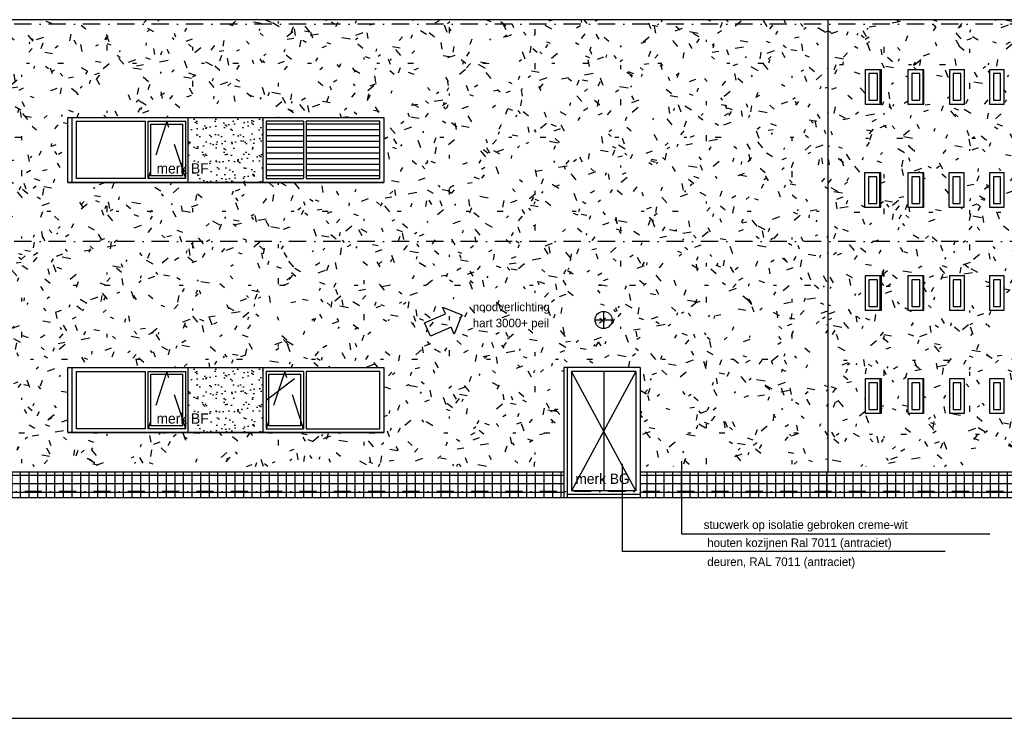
# Model space of a CAD drawing. Extents: x 0 to 140000, y 0 to 84100.
# Tile 7 of 48: x 51884 to 69093, y 1000 to 13206. Entities that reach past the tile are written whole.
import ezdxf
from ezdxf.enums import TextEntityAlignment as Align

# ---------------------------------------------------------------- set-up
doc = ezdxf.new("R2010")
doc.units = 0
doc.header["$LTSCALE"] = 100
doc.header["$MEASUREMENT"] = 0
for name, pattern in [('B0201', [50, 31.25, -6.25, 6.25, -6.25]), ('B0403', [37.5, 25, -12.5]), ('B0701', [9.375, 6.25, -3.125]), ('DASHDOTX2', [2, 1, -0.5, 0, -0.5])]:
    doc.linetypes.add(name, pattern=pattern)
doc.layers.get('0').update_dxf_attribs({"linetype": 'CONTINUOUS'})
for name, color, linetype in [('AA11----_GRONDWERK', 7, 'CONTINUOUS'), ('AA21----_BUITENWAND', 7, 'CONTINUOUS'), ('AL$0A---_WIJZIGINGEN', 2, 'CONTINUOUS'), ('AL$1A---_ALGEMEEN', 1, 'CONTINUOUS'), ('AL$7A---_STRAMIEN', 1, 'B0201'), ('AL11----_GRONDWERK', 4, 'CONTINUOUS'), ('AL21----_BUITENWAND', 2, 'CONTINUOUS'), ('AL31----_BUITENKOZ', 7, 'CONTINUOUS'), ('AL31----_BUITENKOZIJ', 7, 'CONTINUOUS'), ('AT$0A---_WIJZIGINGEN', 7, 'CONTINUOUS'), ('AT$1A---_ALGEMEEN', 7, 'CONTINUOUS'), ('AT$1A---_TEKST', 2, 'CONTINUOUS'), ('BL$8A---_HULPLIJNEN', 1, 'CONTINUOUS'), ('NOODVERLICHTING', 2, 'CONTINUOUS')]:
    doc.layers.add(name, color=color, linetype=linetype)
doc.styles.add('01_100', font='B-GBP.shx', dxfattribs={"height": 180})
doc.styles.add('02_100', font='B-GBP.shx', dxfattribs={"height": 250})
doc.styles.add('03_AT', font='B-GBP')
pattern_1 = [(0, (0, 0), (0, 150), []), (90, (0, 0), (-150, 9e-15), [])]

# ---------------------------------------------------------------- blocks, each defined once
blk = doc.blocks.new('BORDER')
at = {"linetype": 'BYBLOCK'}
blk.add_line((0, 0), (1, 0), dxfattribs=at)
blk = doc.blocks.new('AS00S005')
at = {"layer": 'AL$0A---_WIJZIGINGEN'}
blk.add_lwpolyline([(0, 0), (-5.12, -5.12), (-5.12, -2.56), (-13.06, -2.56), (-13.06, 2.56), (-5.12, 2.56), (-5.12, 5.12)], close=True, dxfattribs=at)
at = {"layer": 'AT$0A---_WIJZIGINGEN', "color": 3, "style": '03_AT'}
blk.add_attdef('NUMMER', text='', height=3.5, dxfattribs=at).set_placement((-8.98, -0.06), align=Align.MIDDLE)

msp = doc.modelspace()

# ---------------------------------------------------------------- hatches: boundary and pattern name
at = {"layer": 'AA11----_GRONDWERK'}
h = msp.add_hatch(dxfattribs=at)
h.set_pattern_fill('AR-SAND,_O', color=256, scale=122)
h.set_pattern_definition([(37.5, (-69.4, 4370), (-7.6852, 235.0725), [0, -185.44, 0, -207.4, 0, -198.25]), (7.5, (-69.4, 4370), (215.9128, 344.3018), [0, -100.04, 0, -167.14, 0, -64.05]), (327.5, (-219.47, 4370), (379.9253, 0.6904), [0, -61, 0, -219.6, 0, -286.7]), (317.5, (-219.47, 4370), (366.7474, 107.0764), [0, -30.5, 0, -143.96, 0, -164.7])])
h.paths.add_polyline_path([(56142.8, 11497.4), (54828.7, 11497.4), (54828.7, 10363.4), (56142.8, 10363.4)])
h.paths.add_polyline_path([(54232, 10472.8), (55384.9, 10472.8), (55384.9, 10742.8), (54232, 10742.8)], flags=9)
h = msp.add_hatch(dxfattribs=at)
h.set_pattern_fill('AR-SAND,_O', color=256, scale=122)
h.set_pattern_definition([(37.5, (-69.4, 0), (-7.6852, 235.0725), [0, -185.44, 0, -207.4, 0, -198.25]), (7.5, (-69.4, 0), (215.9128, 344.3018), [0, -100.04, 0, -167.14, 0, -64.05]), (327.5, (-219.47, 0), (379.9253, 0.6904), [0, -61, 0, -219.6, 0, -286.7]), (317.5, (-219.47, 0), (366.7474, 107.0764), [0, -30.5, 0, -143.96, 0, -164.7])])
h.paths.add_polyline_path([(56142.8, 7127.4), (54828.7, 7127.4), (54828.7, 5993.4), (56142.8, 5993.4)])
h.paths.add_polyline_path([(54232, 6102.8), (55384.9, 6102.8), (55384.9, 6372.8), (54232, 6372.8)], flags=9)
at = {"layer": 'AA21----_BUITENWAND'}
h = msp.add_hatch(dxfattribs=at)
h.set_pattern_fill('TEXTURE,_O', color=1, scale=1700, double=1)
h.set_pattern_definition([(0, (1224, 816), (748, 1292), [68, -1139, 51, -493, 102, -1207]), (10, (901, 1513), (457.165, 1616.95), [119, -289, 153, -901, 85, -1122]), (20, (731, 969), (756.335, 1252.199), [136, -935, 119, -697, 85, -544]), (30, (1224, 867), (-124.492, 1439.627), [85, -561, 68, -833, 51, -1105]), (40, (748, 1241), (191.737, 1226.099), [68, -748, 51, -476, 136, -867]), (50, (1003, 629), (-454.738, 1335.823), [34, -629, 85, -1037, 102, -527]), (60, (1054, 748), (-563.68, 1267.677), [85, -697, 34, -816, 68, -629]), (70, (867, 544), (-622.723, 1221.659), [51, -323, 102, -544, 68, -748]), (80, (952, 1547), (-1181.87, 933.41), [119, -748, 51, -884, 102, -833]), (90, (1054, 816), (-1496, 629), [102, -527, 68, -1037, 34, -1054]), (100, (782, 1343), (-1405.172, 822.49), [119, -663, 102, -544, 119, -1241]), (110, (663, 374), (-1362.495, 462.916), [136, -442, 68, -901, 102, -986]), (120, (204, 578), (-1624.35, 161.456), [85, -1139, 102, -527, 119, -697]), (130, (578, 204), (-1581.611, 403.841), [51, -374, 68, -731, 136, -952]), (140, (68, 1564), (-1250.049, -193.832), [102, -612, 119, -527, 68, -714]), (150, (1479, 102), (-1160.675, -684.348), [68, -476, 136, -1054, 119, -969]), (160, (357, 1054), (-1348.106, -920.43), [102, -714, 85, -646, 68, -1037]), (170, (459, 646), (-1221.983, -958.365), [153, -561, 102, -765, 136, -748])])
h.paths.add_polyline_path([(50906.2, 13206), (50906.2, 5400.4), (61397.2, 5400.4), (61397.2, 7127.4), (62742.8, 7127.4), (62742.8, 5400.4), (66008.6, 5400.4), (66008.6, 13206)])
h.paths.add_polyline_path([(58268.9, 11497.4), (58268.9, 10363.4), (52726.3, 10363.4), (52726.3, 11497.4)], flags=16)
h.paths.add_polyline_path([(58268.9, 7127.4), (58268.9, 5993.4), (52726.3, 5993.4), (52726.3, 7127.4)], flags=16)
h = msp.add_hatch(dxfattribs=at)
h.set_pattern_fill('TEXTURE,_O', color=1, scale=1700, double=1)
h.set_pattern_definition([(0, (1339.6, 796.4), (748, 1292), [68, -1139, 51, -493, 102, -1207]), (10, (1016.6, 1493.4), (457.165, 1616.95), [119, -289, 153, -901, 85, -1122]), (20, (846.6, 949.4), (756.335, 1252.199), [136, -935, 119, -697, 85, -544]), (30, (1339.6, 847.4), (-124.492, 1439.627), [85, -561, 68, -833, 51, -1105]), (40, (863.6, 1221.4), (191.737, 1226.099), [68, -748, 51, -476, 136, -867]), (50, (1118.6, 609.4), (-454.738, 1335.823), [34, -629, 85, -1037, 102, -527]), (60, (1169.6, 728.4), (-563.68, 1267.677), [85, -697, 34, -816, 68, -629]), (70, (982.6, 524.4), (-622.723, 1221.659), [51, -323, 102, -544, 68, -748]), (80, (1067.6, 1527.4), (-1181.87, 933.41), [119, -748, 51, -884, 102, -833]), (90, (1169.6, 796.4), (-1496, 629), [102, -527, 68, -1037, 34, -1054]), (100, (897.6, 1323.4), (-1405.172, 822.49), [119, -663, 102, -544, 119, -1241]), (110, (778.6, 354.4), (-1362.495, 462.916), [136, -442, 68, -901, 102, -986]), (120, (319.6, 558.4), (-1624.35, 161.456), [85, -1139, 102, -527, 119, -697]), (130, (693.6, 184.4), (-1581.611, 403.841), [51, -374, 68, -731, 136, -952]), (140, (183.6, 1544.4), (-1250.049, -193.832), [102, -612, 119, -527, 68, -714]), (150, (1594.6, 82.4), (-1160.675, -684.348), [68, -476, 136, -1054, 119, -969]), (160, (472.6, 1034.4), (-1348.106, -920.43), [102, -714, 85, -646, 68, -1037]), (170, (574.6, 626.4), (-1221.983, -958.365), [153, -561, 102, -765, 136, -748])])
h.paths.add_polyline_path([(66008.6, 13130.4), (66008.6, 9330.4), (74713.7, 9330.4), (74713.7, 13130.4)])
h.paths.add_polyline_path([(71968.8, 12330.4), (72178.9, 12330.4), (72178.9, 11730.4), (71968.8, 11730.4)], flags=16)
h.paths.add_polyline_path([(71612.2, 12330.4), (71612.2, 11730.4), (71392.4, 11730.4), (71392.4, 12330.4)], flags=16)
h.paths.add_polyline_path([(71019.7, 12330.4), (71019.7, 11730.4), (70790.7, 11730.4), (70790.7, 12330.4)], flags=16)
h.paths.add_polyline_path([(70397.1, 12330.4), (70397.1, 11730.4), (70159.2, 11730.4), (70159.2, 12330.4)], flags=16)
h.paths.add_polyline_path([(71968.8, 10530.4), (72178.9, 10530.4), (72178.9, 9930.4), (71968.8, 9930.4)], flags=16)
h.paths.add_polyline_path([(71612.2, 10530.4), (71612.2, 9930.4), (71392.4, 9930.4), (71392.4, 10530.4)], flags=16)
h.paths.add_polyline_path([(69756.2, 12330.4), (69756.2, 11730.4), (69509.8, 11730.4), (69509.8, 12330.4)], flags=16)
h.paths.add_polyline_path([(71019.7, 10530.4), (71019.7, 9930.4), (70790.7, 9930.4), (70790.7, 10530.4)], flags=16)
h.paths.add_polyline_path([(70397.1, 10530.4), (70397.1, 9930.4), (70159.2, 9930.4), (70159.2, 10530.4)], flags=16)
h.paths.add_polyline_path([(69092.4, 12330.4), (69092.4, 11730.4), (68835.4, 11730.4), (68835.4, 12330.4)], flags=16)
h.paths.add_polyline_path([(69756.2, 10530.4), (69756.2, 9930.4), (69509.8, 9930.4), (69509.8, 10530.4)], flags=16)
h.paths.add_polyline_path([(68400.3, 12330.4), (68400.3, 11730.4), (68134.4, 11730.4), (68134.4, 12330.4)], flags=16)
h.paths.add_polyline_path([(69092.4, 10530.4), (69092.4, 9930.4), (68835.4, 9930.4), (68835.4, 10530.4)], flags=16)
h.paths.add_polyline_path([(68390.3, 10530.4), (68390.3, 9930.4), (68124.4, 9930.4), (68124.4, 10530.4)], flags=16)
h.paths.add_polyline_path([(67684.9, 12330.4), (67684.9, 11730.4), (67409.3, 11730.4), (67409.3, 12330.4)], flags=16)
h.paths.add_polyline_path([(67684.9, 10530.4), (67684.9, 9930.4), (67409.3, 9930.4), (67409.3, 10530.4)], flags=16)
h.paths.add_polyline_path([(66944.6, 12330.4), (66944.6, 11730.4), (66660.1, 11730.4), (66660.1, 12330.4)], flags=16)
h.paths.add_polyline_path([(66934.6, 10530.4), (66934.6, 9930.4), (66650.1, 9930.4), (66650.1, 10530.4)], flags=16)
h.paths.add_polyline_path([(66008.6, 13206), (66008.6, 13130.4), (74713.7, 13130.4), (74713.7, 13206)])
h.paths.add_polyline_path([(74713.7, 9330.4), (66008.6, 9330.4), (66008.6, 5400.4), (74713.7, 5400.4)])
h.paths.add_polyline_path([(72178.9, 8130.4), (71968.8, 8130.4), (71968.8, 8730.4), (72178.9, 8730.4)], flags=16)
h.paths.add_polyline_path([(72178.9, 6930.4), (72178.9, 6330.4), (71968.8, 6330.4), (71968.8, 6930.4)], flags=16)
h.paths.add_polyline_path([(71612.2, 8130.4), (71392.4, 8130.4), (71392.4, 8730.4), (71612.2, 8730.4)], flags=16)
h.paths.add_polyline_path([(71612.2, 6930.4), (71612.2, 6330.4), (71392.4, 6330.4), (71392.4, 6930.4)], flags=16)
h.paths.add_polyline_path([(71019.7, 8130.4), (70790.7, 8130.4), (70790.7, 8730.4), (71019.7, 8730.4)], flags=16)
h.paths.add_polyline_path([(71019.7, 6930.4), (71019.7, 6330.4), (70790.7, 6330.4), (70790.7, 6930.4)], flags=16)
h.paths.add_polyline_path([(70397.1, 8130.4), (70159.2, 8130.4), (70159.2, 8730.4), (70397.1, 8730.4)], flags=16)
h.paths.add_polyline_path([(70397.1, 6930.4), (70397.1, 6330.4), (70159.2, 6330.4), (70159.2, 6930.4)], flags=16)
h.paths.add_polyline_path([(69756.2, 8130.4), (69509.8, 8130.4), (69509.8, 8730.4), (69756.2, 8730.4)], flags=16)
h.paths.add_polyline_path([(69756.2, 6930.4), (69756.2, 6330.4), (69509.8, 6330.4), (69509.8, 6930.4)], flags=16)
h.paths.add_polyline_path([(69092.4, 8130.4), (68835.4, 8130.4), (68835.4, 8730.4), (69092.4, 8730.4)], flags=16)
h.paths.add_polyline_path([(69092.4, 6930.4), (69092.4, 6330.4), (68835.4, 6330.4), (68835.4, 6930.4)], flags=16)
h.paths.add_polyline_path([(68400.3, 8130.4), (68134.4, 8130.4), (68134.4, 8730.4), (68400.3, 8730.4)], flags=16)
h.paths.add_polyline_path([(68400.3, 6930.4), (68400.3, 6330.4), (68134.4, 6330.4), (68134.4, 6930.4)], flags=16)
h.paths.add_polyline_path([(67684.9, 8130.4), (67409.3, 8130.4), (67409.3, 8730.4), (67684.9, 8730.4)], flags=16)
h.paths.add_polyline_path([(67684.9, 6930.4), (67684.9, 6330.4), (67409.3, 6330.4), (67409.3, 6930.4)], flags=16)
h.paths.add_polyline_path([(66944.6, 8130.4), (66660.1, 8130.4), (66660.1, 8730.4), (66944.6, 8730.4)], flags=16)
h.paths.add_polyline_path([(66944.6, 6930.4), (66944.6, 6330.4), (66660.1, 6330.4), (66660.1, 6930.4)], flags=16)
h = msp.add_hatch(dxfattribs=at)
h.set_pattern_fill('U,_O', color=42, scale=150, double=1, pattern_type=0)
h.set_pattern_definition(pattern_1)
h.paths.add_polyline_path([(61397.2, 5300.4), (61397.2, 4860.4), (50926.2, 4860.4), (50926.2, 5300.4)])
h = msp.add_hatch(dxfattribs=at)
h.set_pattern_fill('U,_O', color=42, scale=150, double=1, pattern_type=0)
h.set_pattern_definition(pattern_1)
h.paths.add_polyline_path([(65988.6, 5300.4), (62742.3, 5300.4), (62742.8, 4860.4), (65988.6, 4860.4)])
h = msp.add_hatch(dxfattribs=at)
h.set_pattern_fill('U,_O', color=42, scale=150, double=1, pattern_type=0)
h.set_pattern_definition(pattern_1)
h.paths.add_polyline_path([(74693.7, 5300.4), (65988.6, 5300.4), (65988.6, 4860.4), (74693.7, 4860.4)])

# ---------------------------------------------------------------- linework, layer by layer
at = {"layer": 'AL$1A---_ALGEMEEN'}
for p, q in [((62421, 3914.9), (62421, 5448.5)), ((63458.4, 4217.7), (63458.4, 5491.1)), ((68838.6, 4217.7), (63458.4, 4217.7)), ((68062, 3914.9), (62421, 3914.9))]:
    msp.add_line(p, q, dxfattribs=at)
at = {"layer": 'AL$7A---_STRAMIEN', "color": 1, "linetype": 'DASHDOTX2', "ltscale": 3}
for p, q in [((79694.4, 13130.4), (50140, 13130.4)), ((79694.4, 9330.4), (50537.3, 9330.4)), ((81078.4, 4960.4), (25200, 4960.4))]:
    msp.add_line(p, q, dxfattribs=at)
at = {"layer": 'AL11----_GRONDWERK'}
msp.add_line((1000, 4860.4), (86714.6, 4860.4), dxfattribs=at)
at = {"layer": 'AL21----_BUITENWAND'}
for p, q in [((74719.8, 13206), (50876.2, 13206)), ((66008.6, 13206), (66008.6, 5300.4)), ((65988.6, 4860.4), (65988.6, 5300.4))]:
    msp.add_line(p, q, dxfattribs=at)
at = {"layer": 'AL21----_BUITENWAND', "color": 2}
for p, q in [((61397.2, 5300.4), (50906.2, 5300.4)), ((74713.7, 5300.4), (62742.3, 5300.4))]:
    msp.add_line(p, q, dxfattribs=at)
at = {"layer": 'AL21----_BUITENWAND'}
for points in [[(52726.3, 11497.4), (58248.9, 11497.4), (58248.9, 10363.4), (52726.3, 10363.4)], [(52726.3, 7127.4), (58248.9, 7127.4), (58248.9, 5993.4), (52726.3, 5993.4)]]:
    msp.add_lwpolyline(points, close=True, dxfattribs=at)
at = {"layer": 'AL31----_BUITENKOZ', "color": 42}
for p, q in [((66919.2, 12330.4), (66919.2, 11730.4)), ((67668.3, 12330.4), (67668.3, 11730.4)), ((68393.4, 12330.4), (68393.4, 11730.4)), ((66909.2, 10530.4), (66909.2, 9930.4)), ((67668.3, 10530.4), (67668.3, 9930.4)), ((68383.4, 10530.4), (68383.4, 9930.4)), ((66919.2, 8730.4), (66919.2, 8130.4)), ((67668.3, 8730.4), (67668.3, 8130.4)), ((68393.4, 8730.4), (68393.4, 8130.4)), ((66919.2, 6930.4), (66919.2, 6330.4)), ((67668.3, 6930.4), (67668.3, 6330.4)), ((68393.4, 6930.4), (68393.4, 6330.4))]:
    msp.add_line(p, q, dxfattribs=at)
at = {"layer": 'AL31----_BUITENKOZ', "color": 1, "linetype": 'B0701'}
for p, q in [((54456.8, 11430.4), (54128.5, 10430.4)), ((54785.2, 10430.4), (54456.8, 11430.4)), ((54456.8, 7060.4), (54128.5, 6060.4)), ((54785.2, 6060.4), (54456.8, 7060.4)), ((56189.2, 6560.4), (56845.9, 7060.4)), ((56517.6, 7060.4), (56189.2, 6060.4)), ((56845.9, 6060.4), (56517.6, 7060.4))]:
    msp.add_line(p, q, dxfattribs=at)
at = {"layer": 'AL31----_BUITENKOZ'}
for p, q in [((58179.5, 10430.4), (58179.5, 11430.4)), ((58179.5, 6060.4), (58179.5, 7060.4)), ((62727.3, 7127.4), (61397.2, 7127.4)), ((61397.2, 7127.4), (61397.2, 4860.4)), ((61451.9, 7127.4), (61451.9, 4860.4)), ((62654.8, 7060.4), (61528, 7060.4)), ((61528, 7060.4), (61528, 4975.4)), ((62654.8, 7060.4), (62654.8, 4975.4)), ((62727.3, 7127.4), (62727.3, 4908.4)), ((62727.3, 4908.4), (61451.9, 4908.4)), ((62652.5, 4975.4), (61528, 4975.4)), ((62727.3, 4908.4), (62727.3, 4860.4))]:
    msp.add_line(p, q, dxfattribs=at)
at = {"layer": 'AL31----_BUITENKOZ', "color": 1}
for p, q in [((62654.8, 4975.4), (61528, 7060.4)), ((62654.8, 7060.4), (61528, 4975.4)), ((62091.4, 7060.4), (62091.4, 4975.4))]:
    msp.add_line(p, q, dxfattribs=at)
at = {"layer": 'AL31----_BUITENKOZ'}
for points in [[(66660.1, 11730.4), (66944.6, 11730.4), (66944.6, 12330.4), (66660.1, 12330.4)], [(66727.1, 11797.4), (66877.6, 11797.4), (66877.6, 12263.4), (66727.1, 12263.4)], [(67409.3, 11730.4), (67684.9, 11730.4), (67684.9, 12330.4), (67409.3, 12330.4)], [(67476.3, 11797.4), (67617.9, 11797.4), (67617.9, 12263.4), (67476.3, 12263.4)], [(68134.4, 11730.4), (68400.3, 11730.4), (68400.3, 12330.4), (68134.4, 12330.4)], [(68201.4, 11797.4), (68333.3, 11797.4), (68333.3, 12263.4), (68201.4, 12263.4)], [(68835.4, 11730.4), (69092.4, 11730.4), (69092.4, 12330.4), (68835.4, 12330.4)], [(68902.4, 11797.4), (69025.4, 11797.4), (69025.4, 12263.4), (68902.4, 12263.4)], [(66650.1, 9930.4), (66934.6, 9930.4), (66934.6, 10530.4), (66650.1, 10530.4)], [(67409.3, 9930.4), (67684.9, 9930.4), (67684.9, 10530.4), (67409.3, 10530.4)], [(68124.4, 9930.4), (68390.3, 9930.4), (68390.3, 10530.4), (68124.4, 10530.4)], [(68835.4, 9930.4), (69092.4, 9930.4), (69092.4, 10530.4), (68835.4, 10530.4)], [(66717.1, 9997.4), (66867.6, 9997.4), (66867.6, 10463.4), (66717.1, 10463.4)], [(67476.3, 9997.4), (67617.9, 9997.4), (67617.9, 10463.4), (67476.3, 10463.4)], [(68191.4, 9997.4), (68323.3, 9997.4), (68323.3, 10463.4), (68191.4, 10463.4)], [(68902.4, 9997.4), (69025.4, 9997.4), (69025.4, 10463.4), (68902.4, 10463.4)], [(66660.1, 8130.4), (66944.6, 8130.4), (66944.6, 8730.4), (66660.1, 8730.4)], [(66727.1, 8197.4), (66877.6, 8197.4), (66877.6, 8663.4), (66727.1, 8663.4)], [(67409.3, 8130.4), (67684.9, 8130.4), (67684.9, 8730.4), (67409.3, 8730.4)], [(67476.3, 8197.4), (67617.9, 8197.4), (67617.9, 8663.4), (67476.3, 8663.4)], [(68134.4, 8130.4), (68400.3, 8130.4), (68400.3, 8730.4), (68134.4, 8730.4)], [(68201.4, 8197.4), (68333.3, 8197.4), (68333.3, 8663.4), (68201.4, 8663.4)], [(68835.4, 8130.4), (69092.4, 8130.4), (69092.4, 8730.4), (68835.4, 8730.4)], [(68902.4, 8197.4), (69025.4, 8197.4), (69025.4, 8663.4), (68902.4, 8663.4)], [(66660.1, 6330.4), (66944.6, 6330.4), (66944.6, 6930.4), (66660.1, 6930.4)], [(67409.3, 6330.4), (67684.9, 6330.4), (67684.9, 6930.4), (67409.3, 6930.4)], [(68134.4, 6330.4), (68400.3, 6330.4), (68400.3, 6930.4), (68134.4, 6930.4)], [(68835.4, 6330.4), (69092.4, 6330.4), (69092.4, 6930.4), (68835.4, 6930.4)], [(66727.1, 6397.4), (66877.6, 6397.4), (66877.6, 6863.4), (66727.1, 6863.4)], [(67476.3, 6397.4), (67617.9, 6397.4), (67617.9, 6863.4), (67476.3, 6863.4)], [(68201.4, 6397.4), (68333.3, 6397.4), (68333.3, 6863.4), (68201.4, 6863.4)], [(68902.4, 6397.4), (69025.4, 6397.4), (69025.4, 6863.4), (68902.4, 6863.4)]]:
    msp.add_lwpolyline(points, close=True, dxfattribs=at)
at = {"layer": 'AL31----_BUITENKOZIJ'}
for p, q in [((52726.3, 10363.4), (52726.3, 11497.4)), ((52804.1, 10363.4), (52804.1, 11497.4)), ((52871.8, 11430.4), (54083.4, 11430.4)), ((52871.8, 11430.4), (52871.8, 10430.4)), ((54083.4, 10430.4), (54083.4, 11430.4)), ((54128.5, 11430.4), (54785.2, 11430.4)), ((54128.5, 10430.4), (54128.5, 11430.4)), ((54785.2, 10430.4), (54785.2, 11430.4)), ((54828.7, 10363.4), (54828.7, 11497.4)), ((56131.5, 11497.4), (56131.5, 10363.4)), ((56844.7, 11430.4), (56189.2, 11430.4)), ((56189.2, 11430.4), (56189.2, 10430.4)), ((56844.7, 11430.4), (56844.7, 10430.4)), ((58179.5, 11430.4), (56890, 11430.4)), ((56890, 11430.4), (56890, 10430.4)), ((52726.3, 10363.4), (58248.9, 10363.4)), ((54083.4, 10430.4), (52871.8, 10430.4)), ((54785.2, 10430.4), (54128.5, 10430.4)), ((56189.2, 10430.4), (56844.7, 10430.4)), ((56890, 10430.4), (58179.5, 10430.4)), ((52726.3, 5993.4), (52726.3, 7127.4)), ((52804.1, 5993.4), (52804.1, 7127.4)), ((52871.8, 7060.4), (52871.8, 6060.4)), ((52871.8, 7060.4), (54083.4, 7060.4)), ((54083.4, 6060.4), (54083.4, 7060.4)), ((54128.5, 6060.4), (54128.5, 7060.4)), ((54128.5, 7060.4), (54785.2, 7060.4)), ((54785.2, 6060.4), (54785.2, 7060.4)), ((54828.7, 5993.4), (54828.7, 7127.4)), ((56131.5, 7127.4), (56131.5, 5993.4)), ((56189.2, 7060.4), (56189.2, 6060.4)), ((56844.7, 7060.4), (56189.2, 7060.4)), ((56844.7, 7060.4), (56844.7, 6060.4)), ((56890, 7060.4), (56890, 6060.4)), ((58179.5, 7060.4), (56890, 7060.4)), ((54083.4, 6060.4), (52871.8, 6060.4)), ((54785.2, 6060.4), (54128.5, 6060.4)), ((56189.2, 6060.4), (56844.7, 6060.4)), ((56890, 6060.4), (58179.5, 6060.4)), ((52726.3, 5993.4), (58248.9, 5993.4))]:
    msp.add_line(p, q, dxfattribs=at)
at = {"layer": 'AL31----_BUITENKOZIJ', "color": 1}
for p, q in [((54178.5, 11380.4), (54735.2, 11380.4)), ((54178.5, 10480.4), (54178.5, 11380.4)), ((54735.2, 10480.4), (54735.2, 11380.4)), ((54735.2, 10480.4), (54178.5, 10480.4)), ((54178.5, 6110.4), (54178.5, 7010.4)), ((54178.5, 7010.4), (54735.2, 7010.4)), ((54735.2, 6110.4), (54735.2, 7010.4)), ((56238.5, 7010.4), (56795.3, 7010.4)), ((56239.2, 6110.4), (56239.2, 7010.4)), ((56795.9, 6110.4), (56795.9, 7010.4)), ((54735.2, 6110.4), (54178.5, 6110.4)), ((56795.9, 6110.4), (56239.2, 6110.4))]:
    msp.add_line(p, q, dxfattribs=at)
at = {"layer": 'AL31----_BUITENKOZIJ', "color": 42}
for p, q in [((56844.7, 11381.6), (56189.2, 11381.6)), ((58179.5, 11381.6), (56890, 11381.6)), ((56844.7, 11281.6), (56189.2, 11281.6)), ((58179.5, 11281.6), (56890, 11281.6)), ((56189.2, 11181.6), (56844.7, 11181.6)), ((56189.2, 11081.6), (56844.7, 11081.6)), ((56890, 11181.6), (58179.5, 11181.6)), ((56890, 11081.6), (58179.5, 11081.6)), ((56189.2, 10981.6), (56844.7, 10981.6)), ((56189.2, 10881.6), (56844.7, 10881.6)), ((56890, 10981.6), (58179.5, 10981.6)), ((56890, 10881.6), (58179.5, 10881.6)), ((56189.2, 10781.6), (56844.7, 10781.6)), ((56189.2, 10681.6), (56844.7, 10681.6)), ((56890, 10781.6), (58179.5, 10781.6)), ((56890, 10681.6), (58179.5, 10681.6)), ((56189.2, 10581.6), (56844.7, 10581.6)), ((56890, 10581.6), (58179.5, 10581.6)), ((56189.2, 10481.6), (56844.7, 10481.6)), ((56890, 10481.6), (58179.5, 10481.6))]:
    msp.add_line(p, q, dxfattribs=at)
at = {"layer": 'NOODVERLICHTING'}
for p, q in [((62089.6, 8110.4), (62089.6, 7810.4)), ((61939.6, 7960.4), (62239.6, 7960.4))]:
    msp.add_line(p, q, dxfattribs=at)
msp.add_circle((62089.6, 7960.4), 150, dxfattribs=at)

# ---------------------------------------------------------------- block references
at = {"layer": 'AT$0A---_WIJZIGINGEN'}
ref = msp.add_blockref('AS00S005', (59612.4, 8049.4), dxfattribs=dict(at, xscale=50, yscale=50, zscale=50, rotation=23.17340886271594))
ref.add_attrib('NUMMER', 'C', dxfattribs={"color": 3, "height": 3.5, "rotation": 23.17341, "style": '03_AT'}).set_placement((59200.7, 7869.7), align=Align.MIDDLE)
at = {"layer": 'BL$8A---_HULPLIJNEN', "linetype": 'B0403', "xscale": 138000, "yscale": 82100, "zscale": 138000}
msp.add_blockref('BORDER', (1000, 1000), dxfattribs=at)

# ---------------------------------------------------------------- texts
at = {"layer": 'AT$1A---_ALGEMEEN', "color": 2, "style": '02_100'}
for s, p in [('noodverlichting', (59802.5, 8112.5)), ('hart 3000+ peil', (59802.5, 7831.7)), ('stucwerk op isolatie gebroken creme-wit', (63838.6, 4308.4)), ('houten kozijnen Ral 7011 (antraciet)', (63901.4, 3992.1)), ('deuren, RAL 7011 (antraciet)', (63901.4, 3660))]:
    msp.add_text(s, height=150, dxfattribs=at).set_placement(p)
at = {"layer": 'AT$1A---_TEKST', "color": 1, "style": '01_100'}
for s, p in [('merk BF', (54277, 10517.8)), ('merk BF', (54277, 6147.8)), ('merk BG', (61596, 5095.4))]:
    msp.add_text(s, height=180, dxfattribs=at).set_placement(p)

doc.saveas('drawing.dxf')
